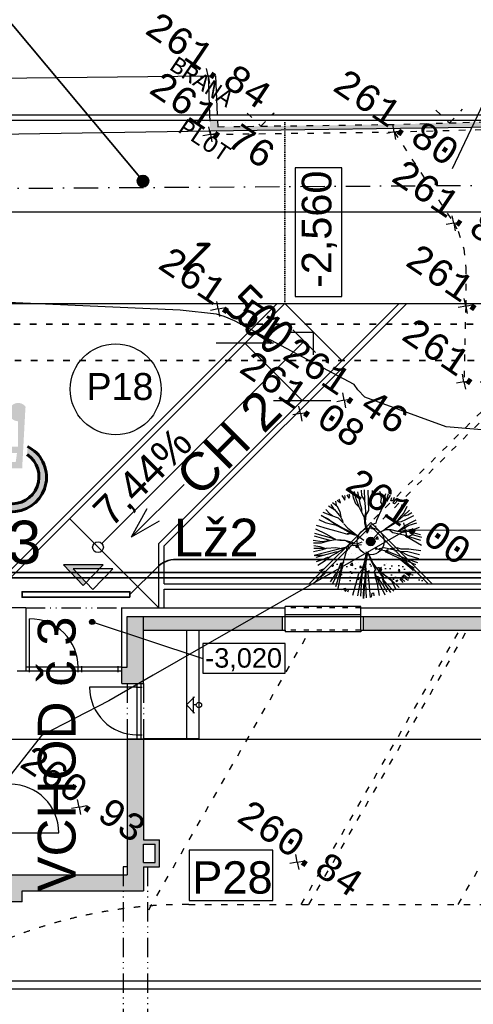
# Model space of a CAD drawing. Extents: x 4743276 to 9726129, y -4307434 to -1665362.
# Tile 81 of 121: x 4832949 to 4841362, y -1781875 to -1763605. Entities that reach past the tile are written whole.
import ezdxf
from ezdxf.enums import TextEntityAlignment as Align

# ---------------------------------------------------------------- set-up
doc = ezdxf.new("R2010")
doc.units = 0
doc.header["$MEASUREMENT"] = 0
for name, pattern in [('ACAD_ISO03W100', [30, 12, -18]), ('ACAD_ISO07W100', [3.5, 0.5, -3]), ('ACAD_ISO12W100', [22, 12, -3, 0.5, -3, 0.5, -3]), ('BODKOCIARKOVANA_3', [5.6, 3, -1.3, 0, -1.3])]:
    doc.linetypes.add(name, pattern=pattern)
doc.layers.get('0').update_dxf_attribs({"linetype": 'CONTINUOUS'})
doc.layers.get('Defpoints').update_dxf_attribs({"color": 61, "linetype": 'CONTINUOUS'})
for name, color, linetype in [('-_48_-', 76, 'CONTINUOUS'), ('body', 7, 'CONTINUOUS'), ('KÓTY', 4, 'CONTINUOUS'), ('MÚRY', 1, 'CONTINUOUS'), ('OKNÁ', 146, 'CONTINUOUS'), ('POZEMOK', 8, 'CONTINUOUS'), ('siete', 6, 'CONTINUOUS'), ('TENKÁ', 7, 'CONTINUOUS'), ('tzb', 55, 'CONTINUOUS'), ('Výšky', 64, 'CONTINUOUS'), ('ZARIADENIE', 47, 'CONTINUOUS'), ('ZARIADOVACIE', 144, 'CONTINUOUS'), ('ŠRAFY', 82, 'CONTINUOUS'), ('šrafy-múry', 8, 'CONTINUOUS')]:
    doc.layers.add(name, color=color, linetype=linetype)
doc.layers.get('ŠRAFY').off()
doc.styles.add('ARIAL', font='arial.ttf')
doc.styles.add('MONOTXT', font='MONOTXT', dxfattribs={"height": 0.2})
doc.styles.add('styl1', font='arial.ttf')
doc.styles.add('Style-Arial', font='arial.ttf')
doc.styles.add('STYLE1', font='isocp.shx')
doc.dimstyles.new('STANDARD 200', dxfattribs={"dimtxt": 600, "dimasz": 700, "dimexe": 10, "dimexo": 200, "dimgap": 100, "dimtad": 1, "dimdsep": 46, "dimlunit": 6, "dimtxsty": 'Style-Arial', "dimblk": 'ARCHTICK', "dimblk1": 'OBLIQUE', "dimblk2": 'ARCHTICK', "dimcen": 2.5, "dimse1": 1, "dimse2": 1, "dimadec": 0, "dimazin": 0, "dimtfac": 1, "dimtmove": 1, "dimatfit": 3, "dimldrblk": 'OBLIQUE', "dimfxl": 1, "dimtolj": 1, "dimtzin": 0, "dimarcsym": 0})
doc.dimstyles.new('STANDARD 250', dxfattribs={"dimtxt": 700, "dimasz": 750, "dimexe": 10, "dimexo": 200, "dimgap": 100, "dimtad": 1, "dimdsep": 46, "dimlunit": 6, "dimtxsty": 'STYLE1', "dimblk1": 'OBLIQUE', "dimblk2": 'OBLIQUE', "dimsah": 1, "dimcen": 2.5, "dimse1": 1, "dimse2": 1, "dimadec": 0, "dimazin": 0, "dimtfac": 1, "dimtmove": 1, "dimatfit": 3, "dimldrblk": 'OBLIQUE', "dimfxl": 1, "dimtolj": 1, "dimtzin": 0, "dimarcsym": 0})
pattern_1 = [(270, (6523503, 2802669.5), (125, -62.5), [0, -125])]

# ---------------------------------------------------------------- blocks, each defined once
blk = doc.blocks.new('inv')
at = {"layer": 'TENKÁ', "linetype": 'Continuous', "lineweight": 60, "ltscale": 10}
for points in [[(-264025, -1186599), (-264022, -1187066), (-264513, -1187072), (-264512, -1187189), (-264043, -1187185), (-264066, -1187352), (-264676, -1187355), (-264951, -1187992), (-265188, -1187923), (-265210, -1188041), (-264903, -1188156), (-264606, -1187471), (-263947, -1187467), (-263886, -1186340), (-263878, -1186335, 1.715537), (-264016, -1186596)], [(-263850, -1187064), (-263856, -1187216, -1.608628), (-264628, -1187661), (-264727, -1187874, 1.453079)]]:
    blk.add_hatch(color=8, dxfattribs=at).paths.add_polyline_path(points)
at = {"layer": 'TENKÁ', "color": 8, "linetype": 'Continuous', "lineweight": 60, "ltscale": 10}
for centre, radius, start, end in [((-264134, -1187636), 639, 201.8128, 63.6707), ((-264132, -1187629), 497, 183.6812, 56.213)]:
    blk.add_arc(centre, radius, start, end, dxfattribs=at)
blk = doc.blocks.new('St6d')
at = {"linetype": 'Continuous'}
for p, q in [((-580, 1150), (-510, 1038)), ((-501, 1117), (-516, 1146)), ((-469, 1164), (-422, 1083)), ((-400, 1125), (-408, 1176)), ((-345, 1221), (-319, 1099)), ((-298, 1239), (-272, 1116)), ((-219, 1230), (-163, 974)), ((-131, 1275), (-123, 1149)), ((-123, 1149), (-55, 1029)), ((-65, 1277), (-55, 1029)), ((24, 1273), (35, 803)), ((120, 1266), (118, 1161)), ((118, 1161), (160, 1163)), ((160, 1163), (187, 1245)), ((290, 1236), (300, 1241)), ((300, 1241), (328, 1076)), ((431, 1190), (380, 1010)), ((492, 1178), (444, 1030)), ((542, 1154), (454, 1011)), ((-837, 940), (-762, 817)), ((-798, 984), (-699, 911)), ((-729, 1019), (-711, 923)), ((-690, 1039), (-611, 981)), ((-611, 981), (-641, 1064)), ((-510, 1038), (-501, 1117)), ((-422, 1083), (-400, 1125)), ((-319, 1099), (-266, 959)), ((-272, 1116), (-202, 929)), ((-266, 959), (-184, 883)), ((-202, 929), (-190, 893)), ((-163, 974), (-125, 839)), ((-55, 1029), (-42, 894)), ((328, 1076), (316, 990)), ((316, 990), (354, 929)), ((354, 929), (347, 858)), ((444, 1030), (359, 870)), ((371, 981), (364, 910)), ((380, 1010), (371, 981)), ((557, 1026), (574, 1103)), ((597, 1022), (557, 1026)), ((631, 1101), (597, 1022)), ((605, 970), (670, 1072)), ((641, 958), (605, 970)), ((717, 1040), (641, 958)), ((880, 938), (788, 829)), ((792, 868), (826, 947)), ((-1025, 763), (-823, 681)), ((-949, 820), (-857, 725)), ((-888, 907), (-752, 822)), ((-857, 725), (-798, 682)), ((-752, 822), (-606, 644)), ((-699, 911), (-629, 774)), ((-629, 774), (-603, 651)), ((-184, 883), (-127, 758)), ((-127, 758), (-52, 611)), ((-125, 839), (-125, 790)), ((-125, 790), (-125, 766)), ((-31, 751), (-67, 616)), ((-42, 894), (-31, 751)), ((-26, 692), (-42, 542)), ((35, 803), (-35, 687)), ((357, 863), (221, 571)), ((859, 748), (745, 622)), ((865, 689), (752, 595)), ((788, 829), (792, 868)), ((922, 891), (859, 748)), ((985, 806), (865, 689)), ((948, 695), (867, 672)), ((1039, 747), (948, 695)), ((-1173, 460), (-919, 386)), ((-1112, 595), (-971, 525)), ((-387, 286), (-1059, 684)), ((-1059, 684), (-896, 607)), ((-971, 525), (-843, 492)), ((-896, 607), (-700, 454)), ((-843, 492), (-715, 458)), ((-823, 681), (-667, 631)), ((-715, 458), (-567, 386)), ((-667, 631), (-543, 509)), ((-606, 644), (-556, 546)), ((-533, 489), (-442, 394)), ((-51, 513), (-60, 663)), ((2, 274), (-51, 513)), ((-42, 542), (9, 321)), ((210, 510), (77, 454)), ((221, 571), (210, 510)), ((657, 528), (424, 366)), ((691, 533), (496, 409)), ((752, 595), (657, 528)), ((790, 534), (691, 533)), ((745, 622), (694, 540)), ((906, 463), (730, 324)), ((895, 581), (790, 534)), ((1081, 676), (895, 581)), ((994, 508), (906, 463)), ((1149, 507), (975, 449)), ((1131, 578), (994, 508)), ((-1216, 277), (-826, 167)), ((-1192, 376), (-952, 257)), ((-952, 257), (-772, 158)), ((-919, 386), (-724, 331)), ((-724, 331), (-559, 285)), ((-567, 386), (-387, 286)), ((-559, 285), (-448, 249)), ((-550, 388), (-283, 252)), ((-364, 279), (-460, 261)), ((-448, 249), (-377, 266)), ((-442, 394), (-268, 248)), ((-377, 266), (-266, 231)), ((-283, 252), (-364, 279)), ((-268, 248), (-68, 109)), ((77, 454), (2, 274)), ((268, 286), (87, 83)), ((427, 349), (268, 286)), ((496, 409), (361, 321)), ((560, 355), (427, 349)), ((602, 284), (531, 340)), ((710, 314), (560, 355)), ((718, 312), (560, 355)), ((893, 222), (602, 284)), ((833, 364), (710, 314)), ((841, 288), (718, 312)), ((975, 449), (833, 364)), ((971, 311), (841, 288)), ((1053, 236), (960, 201)), ((1214, 404), (971, 311)), ((1060, 283), (996, 312)), ((1270, 174), (1053, 236)), ((1242, 239), (1060, 283)), ((-1244, 115), (-1034, 80)), ((-1241, 48), (-1052, 53)), ((-1220, 213), (-1010, 154)), ((-1052, 53), (-889, 98)), ((-1034, 80), (-887, 105)), ((-1010, 154), (-860, 113)), ((-889, 98), (-740, 131)), ((-826, 167), (-732, 129)), ((-772, 158), (-730, 136)), ((-740, 131), (-631, 112)), ((-732, 129), (-597, 117)), ((-631, 112), (-516, 116)), ((-597, 117), (-486, 106)), ((-531, -84), (-402, 13)), ((-516, 116), (-385, 40)), ((-486, 106), (-299, 53)), ((-402, 13), (-303, -11)), ((-385, 40), (-225, 29)), ((-303, -11), (-124, 13)), ((-225, 29), (-112, 74)), ((1248, 107), (876, 219)), ((960, 201), (886, 224)), ((910, 200), (893, 222)), ((1266, -14), (910, 200)), ((-1239, -148), (-1028, -102)), ((-1232, -77), (-994, -73)), ((-1228, -13), (-1095, -32)), ((-470, -47), (-1221, -244)), ((-1221, -244), (-978, -225)), ((-1095, -32), (-955, -78)), ((-1028, -102), (-937, -75)), ((-1005, -233), (-720, -162)), ((-937, -75), (-728, -61)), ((-852, -266), (-713, -188)), ((-728, -61), (-524, -87)), ((-720, -162), (-651, -151)), ((-713, -188), (-659, -149)), ((-659, -149), (-531, -84)), ((-651, -151), (-470, -47)), ((-551, -421), (-467, -113)), ((-467, -113), (-473, -54)), ((-457, -133), (-421, -21)), ((-7, -156), (-80, -1237)), ((-71, -454), (6, -193)), ((-59, -442), (-7, -156)), ((-27, -444), (18, -181)), ((138, -416), (18, -156)), ((96, -369), (23, -166)), ((325, -117), (184, -71)), ((398, -67), (285, -87)), ((426, -133), (325, -117)), ((642, -122), (398, -67)), ((448, -165), (426, -133)), ((455, -143), (436, -128)), ((737, -308), (448, -165)), ((579, -191), (455, -143)), ((539, -88), (512, -96)), ((701, -67), (539, -88)), ((744, -261), (579, -191)), ((793, -162), (642, -122)), ((797, -98), (701, -67)), ((950, -156), (780, -150)), ((956, -240), (793, -162)), ((969, -97), (797, -98)), ((1221, -228), (950, -156)), ((1252, -132), (969, -97)), ((-1177, -283), (-1005, -233)), ((-1169, -384), (-1031, -339)), ((-1138, -467), (-965, -360)), ((-1031, -339), (-889, -278)), ((-965, -360), (-852, -266)), ((-687, -663), (-607, -419)), ((-607, -419), (-554, -404)), ((-539, -409), (-607, -444)), ((-589, -539), (-551, -421)), ((-110, -573), (-71, -454)), ((-92, -595), (-59, -442)), ((-21, -626), (-27, -444)), ((196, -566), (96, -369)), ((384, -741), (138, -416)), ((866, -415), (737, -308)), ((915, -366), (737, -308)), ((934, -331), (744, -261)), ((890, -415), (767, -342)), ((1079, -591), (866, -415)), ((1103, -541), (890, -415)), ((1137, -462), (915, -366)), ((1178, -410), (934, -331)), ((1207, -322), (956, -240)), ((-1098, -595), (-1010, -550)), ((-1010, -550), (-1073, -619)), ((-1041, -646), (-987, -606)), ((-953, -626), (-997, -685)), ((-987, -606), (-953, -626)), ((-848, -856), (-726, -683)), ((-796, -898), (-682, -673)), ((-726, -683), (-719, -661)), ((-719, -963), (-589, -539)), ((-719, -661), (-687, -663)), ((-667, -1005), (-579, -584)), ((-579, -584), (-582, -517)), ((-582, -517), (-582, -542)), ((-326, -1165), (-188, -662)), ((-188, -662), (-110, -573)), ((-145, -757), (-95, -602)), ((-118, -774), (-92, -595)), ((-95, -602), (-56, -459)), ((-35, -621), (-49, -462)), ((-31, -909), (-35, -621)), ((21, -624), (-31, -606)), ((-26, -894), (-21, -626)), ((42, -786), (21, -624)), ((169, -622), (196, -566)), ((192, -678), (169, -622)), ((257, -577), (177, -470)), ((199, -755), (192, -678)), ((279, -862), (201, -674)), ((317, -670), (257, -577)), ((581, -838), (277, -592)), ((579, -821), (299, -624)), ((362, -734), (317, -670)), ((895, -654), (939, -643)), ((991, -734), (895, -654)), ((939, -643), (1025, -680)), ((-161, -932), (-145, -757)), ((-144, -1183), (-118, -774)), ((-68, -922), (-31, -909)), ((-11, -1226), (-26, -894)), ((82, -1216), (42, -786)), ((242, -900), (199, -755)), ((271, -786), (226, -747)), ((294, -1170), (242, -900)), ((351, -894), (271, -786)), ((419, -1161), (279, -862)), ((473, -1097), (351, -894)), ((377, -837), (362, -734)), ((554, -1099), (377, -837)), ((387, -808), (384, -741)), ((464, -898), (387, -808)), ((627, -1074), (464, -898)), ((584, -831), (574, -811)), ((681, -1034), (581, -838)), ((747, -982), (584, -831)), ((770, -785), (812, -782)), ((840, -873), (770, -785)), ((812, -782), (881, -846)), ((841, -718), (866, -693)), ((925, -811), (841, -718)), ((866, -693), (960, -781)), ((-593, -1029), (-495, -1004)), ((-495, -1004), (-531, -1065)), ((-502, -1075), (-460, -1023)), ((-460, -1023), (-428, -1025)), ((-428, -1025), (-450, -1092)), ((-208, -1179), (-161, -932)), ((-80, -1237), (-68, -922)), ((109, -1208), (123, -1114)), ((123, -1114), (150, -1107)), ((150, -1107), (161, -1176))]:
    blk.add_line(p, q, dxfattribs=at)
blk = doc.blocks.new('_ArchTick')
at = {"color": 0, "linetype": 'ByBlock', "const_width": 0.15}
blk.add_lwpolyline([(-0.5, -0.5), (0.5, 0.5)], dxfattribs=at)
blk = doc.blocks.new('*D41307')
at = {"layer": 'Defpoints', "color": 0}
for p in [(4821644, -1775081), (4881994, -1775081), (4821644, -1776964)]:
    blk.add_point(p, dxfattribs=at)
at = {"layer": 'ZARIADOVACIE', "color": 0, "lineweight": -2}
blk.add_line((4881994, -1776964), (4821644, -1776964), dxfattribs=at)
at = {"layer": 'ZARIADOVACIE', "color": 0, "linetype": 'ByBlock', "lineweight": -2, "xscale": 700, "yscale": 700, "zscale": 700, "rotation": 180}
blk.add_blockref('_ArchTick', (4821644, -1776964), dxfattribs=at)
at = {"layer": 'ZARIADOVACIE', "color": 0, "linetype": 'ByBlock', "lineweight": -2, "xscale": 700, "yscale": 700, "zscale": 700}
blk.add_blockref('_ArchTick', (4881994, -1776964), dxfattribs=at)
at = {"layer": 'ZARIADOVACIE', "color": 0, "insert": (4850260, -1776618), "char_height": 600, "attachment_point": 5, "style": 'Style-Arial'}
blk.add_mtext('\\A1;60ﾠ350', dxfattribs=at)
blk = doc.blocks.new('_OBLIQUE')
at = {"color": 0, "linetype": 'ByBlock'}
blk.add_line((-0.5, -0.5), (0.5, 0.5), dxfattribs=at)
blk = doc.blocks.new('*D41341')
at = {"layer": 'Defpoints', "color": 0}
for p in [(4837125, -1769608), (4837125, -1769608), (4838186, -1770669)]:
    blk.add_point(p, dxfattribs=at)
at = {"layer": 'KÓTY', "color": 0, "lineweight": -2}
blk.add_line((4838186, -1770669), (4837125, -1769608), dxfattribs=at)
at = {"layer": 'KÓTY', "color": 0, "linetype": 'ByBlock', "lineweight": -2, "xscale": 750, "yscale": 750, "zscale": 750}
for p, rotation in [((4837125, -1769608), 135), ((4838186, -1770669), 315)]:
    blk.add_blockref('_OBLIQUE', p, dxfattribs=dict(at, rotation=rotation))
at = {"layer": 'KÓTY', "color": 0, "insert": (4836985, -1768754), "char_height": 700, "attachment_point": 5, "rotation": 315, "style": 'STYLE1'}
blk.add_mtext('\\A1;1ﾠ500', dxfattribs=at)
blk = doc.blocks.new('po')
at = {"layer": 'šrafy-múry'}
h = blk.add_hatch(color=256, dxfattribs=at)
h.dxf.hatch_style = 1
h.paths.add_polyline_path([(4832630, -1510106), (4832730, -1510106), (4833030, -1510106), (4833030, -1509116), (4833030, -1508866), (4832730, -1508866), (4832730, -1509806), (4832630, -1509806)])
h = blk.add_hatch(color=256, dxfattribs=at)
h.dxf.hatch_style = 1
h.paths.add_polyline_path([(4833030, -1508866), (4833030, -1509116), (4835610, -1509116), (4835610, -1508866)])
h = blk.add_hatch(color=256, dxfattribs=at)
h.dxf.hatch_style = 1
h.paths.add_polyline_path([(4837110, -1508866), (4837110, -1509116), (4842110, -1509116), (4842110, -1508866)])
h = blk.add_hatch(color=256, dxfattribs=at)
h.dxf.hatch_style = 1
h.paths.add_polyline_path([(4826390, -1511746), (4826390, -1511466), (4826390, -1511186), (4826390, -1510906), (4826390, -1510626), (4826390, -1510346), (4826390, -1509246), (4826090, -1509246), (4826090, -1514246), (4826275, -1514246), (4826275, -1514286), (4826390, -1514286), (4826390, -1514156), (4829345, -1514156), (4829425, -1514156), (4829825, -1514156), (4829905, -1514156), (4830780, -1514156), (4830780, -1513956), (4832655, -1513956), (4832655, -1513656), (4830560, -1513656), (4830490, -1513656), (4830480, -1513656), (4830480, -1513856), (4826390, -1513856), (4826390, -1512586), (4826390, -1512471), (4826390, -1512306), (4826390, -1512026), (4826390, -1511871)])
h = blk.add_hatch(color=256, dxfattribs=at)
h.dxf.hatch_style = 1
h.paths.add_polyline_path([(4833030, -1513506), (4833030, -1513426), (4833030, -1513136), (4833030, -1513056), (4833030, -1511131), (4833006, -1511131), (4832986, -1511131), (4832916, -1511131), (4832896, -1511131), (4832730, -1511131), (4832730, -1513506)])
h = blk.add_hatch(color=256, dxfattribs=at)
h.dxf.hatch_style = 1
h.paths.add_polyline_path([(4833330, -1513506), (4833330, -1513006), (4833030, -1513006), (4833030, -1513086), (4833250, -1513086), (4833250, -1513426), (4833030, -1513426), (4833030, -1513506), (4833105, -1513506)])
h = blk.add_hatch(color=256, dxfattribs=at)
h.dxf.hatch_style = 1
h.paths.add_polyline_path([(4832730, -1513506), (4832730, -1513656), (4832730, -1513956), (4833030, -1513956), (4833030, -1513876), (4833030, -1513736), (4833030, -1513656), (4833030, -1513506)])
h = blk.add_hatch(color=256, dxfattribs=at)
h.dxf.hatch_style = 1
h.paths.add_polyline_path([(4832655, -1513956), (4832730, -1513956), (4832730, -1513656), (4832655, -1513656)])
at = {"layer": 'MÚRY', "color": 7}
for p, q in [((4830850, -1508706), (4824440, -1508706)), ((4830850, -1508706), (4830850, -1509876)), ((4832630, -1508706), (4835660, -1508706)), ((4832630, -1510106), (4832630, -1508706)), ((4835660, -1509116), (4835660, -1508706)), ((4837060, -1508706), (4842160, -1508706)), ((4837060, -1509116), (4837060, -1508706)), ((4833030, -1509116), (4835660, -1509116)), ((4833030, -1510106), (4833030, -1509116)), ((4837060, -1509116), (4842160, -1509116)), ((4830850, -1509876), (4830690, -1509876)), ((4832630, -1510106), (4833030, -1510106)), ((4832730, -1511131), (4832730, -1513656)), ((4832730, -1511131), (4833030, -1511131)), ((4833030, -1511131), (4833030, -1513006)), ((4833030, -1513006), (4833330, -1513006)), ((4833330, -1513506), (4833330, -1513006)), ((4833030, -1513426), (4833030, -1513086)), ((4833030, -1513086), (4833250, -1513086)), ((4833250, -1513426), (4833250, -1513086)), ((4833030, -1513426), (4833250, -1513426)), ((4833030, -1513506), (4833330, -1513506)), ((4833030, -1513506), (4833030, -1513956)), ((4830480, -1513656), (4832730, -1513656)), ((4830780, -1514156), (4830780, -1513956)), ((4830780, -1513956), (4832730, -1513956)), ((4832730, -1513956), (4833030, -1513956)), ((4830780, -1514156), (4829905, -1514156))]:
    blk.add_line(p, q, dxfattribs=at)
at = {"layer": 'OKNÁ', "ltscale": 0.25}
for p, q in [((4830920, -1509806), (4830920, -1508906)), ((4832630, -1509806), (4830850, -1509806)), ((4832630, -1509876), (4830850, -1509876)), ((4830920, -1509896), (4830920, -1509786)), ((4831820, -1509896), (4831820, -1509786)), ((4831890, -1509896), (4831890, -1509786)), ((4832560, -1509896), (4832560, -1509786)), ((4832916, -1511131), (4832916, -1510106)), ((4832986, -1511131), (4832986, -1510106)), ((4832916, -1510176), (4832031, -1510176)), ((4832896, -1510176), (4833006, -1510176)), ((4832896, -1511061), (4833006, -1511061)), ((4832896, -1511131), (4833006, -1511131)), ((4830560, -1512876), (4831460, -1512876))]:
    blk.add_line(p, q, dxfattribs=at)
for centre, radius, start, end in [((4830920, -1509806), 900, 0, 90), ((4832916, -1510176), 885, 180, 270), ((4830560, -1512876), 900, 0, 90)]:
    blk.add_arc(centre, radius, start, end, dxfattribs=at)
at = {"layer": 'POZEMOK', "ltscale": 0.25}
for p, q in [((4835660, -1508826), (4837060, -1508826)), ((4835660, -1508866), (4837060, -1508866))]:
    blk.add_line(p, q, dxfattribs=at)
at = {"layer": 'POZEMOK', "linetype": 'ACAD_ISO03W100', "ltscale": 10}
for p, q in [((4833129, -1514306), (4836125, -1509116)), ((4835958, -1514206), (4838897, -1509116)), ((4836097, -1514206), (4839035, -1509116)), ((4838868, -1514206), (4841807, -1509116)), ((4833870, -1514206), (4869361, -1514206))]:
    blk.add_line(p, q, dxfattribs=at)
at = {"layer": 'POZEMOK'}
for p, q in [((4833830, -1510506), (4833980, -1510356)), ((4833980, -1510656), (4833830, -1510506)), ((4833950, -1510356), (4833950, -1510656)), ((4834010, -1510506), (4833950, -1510506))]:
    blk.add_line(p, q, dxfattribs=at)
blk.add_circle((4834060, -1510506), 50, dxfattribs=at)
at = {"layer": 'POZEMOK', "linetype": 'ACAD_ISO03W100', "ltscale": 10}
blk.add_arc((4833870, -1523306), 9100, 90, 180, dxfattribs=at)
at = {"layer": 'TENKÁ', "ltscale": 0.25}
for p, q in [((4837060, -1508676), (4835660, -1508676)), ((4835660, -1508706), (4835660, -1508676)), ((4837060, -1508706), (4837060, -1508676)), ((4835660, -1509116), (4835660, -1509146)), ((4837060, -1509146), (4835660, -1509146)), ((4837060, -1509116), (4837060, -1509146))]:
    blk.add_line(p, q, dxfattribs=at)
at = {"layer": 'TENKÁ', "linetype": 'ACAD_ISO12W100', "ltscale": 30}
for p, q in [((4830850, -1508706), (4832630, -1508706)), ((4832730, -1510106), (4832730, -1511131)), ((4833030, -1510106), (4833030, -1511131)), ((4832655, -1513506), (4832655, -1519866)), ((4833105, -1513506), (4833105, -1519866))]:
    blk.add_line(p, q, dxfattribs=at)
at = {"layer": 'TENKÁ'}
for p, q in [((4832730, -1509806), (4832730, -1508866)), ((4832730, -1508866), (4835660, -1508866)), ((4833030, -1509116), (4833030, -1508866)), ((4835610, -1509116), (4835610, -1508866)), ((4837060, -1508866), (4842160, -1508866)), ((4837110, -1509116), (4837110, -1508866)), ((4832630, -1509806), (4832730, -1509806)), ((4832730, -1513506), (4832655, -1513506)), ((4833030, -1513506), (4833105, -1513506)), ((4833030, -1513506), (4833105, -1513506))]:
    blk.add_line(p, q, dxfattribs=at)
at = {"layer": 'TENKÁ', "linetype": 'ACAD_ISO03W100', "ltscale": 8}
for p, q in [((4837060, -1508706), (4835660, -1508706)), ((4837060, -1509116), (4835660, -1509116))]:
    blk.add_line(p, q, dxfattribs=at)
at = {"layer": 'TENKÁ', "ltscale": 20}
for p, q in [((4833830, -1509116), (4833830, -1511131)), ((4834060, -1509116), (4834060, -1511131)), ((4834060, -1511131), (4833030, -1511131)), ((4834030, -1511131), (4833330, -1511131))]:
    blk.add_line(p, q, dxfattribs=at)
at = {"layer": 'tzb'}
for p, q in [((4845960, -1515631), (4826960, -1515631)), ((4845960, -1515781), (4826960, -1515781))]:
    blk.add_line(p, q, dxfattribs=at)
at = {"layer": 'ZARIADOVACIE', "ltscale": 0.25}
blk.add_lwpolyline([(4835428, -1513200), (4833879, -1513200), (4833879, -1514136), (4835428, -1514136)], close=True, dxfattribs=at)
at = {"layer": 'ZARIADOVACIE', "ltscale": 0.25, "style": 'Style-Arial'}
blk.add_text('P28', height=600, dxfattribs=at).set_placement((4833935, -1514006))

msp = doc.modelspace()

# ---------------------------------------------------------------- hatches: boundary and pattern name
at = {"layer": 'KÓTY'}
h = msp.add_hatch(color=256, dxfattribs=at)
h.dxf.hatch_style = 1
h.paths.add_polyline_path([(4834292, -1774826.26, 1), (4834292, -1774731.74, 1)])
at = {"layer": 'TENKÁ', "linetype": 'ACAD_ISO03W100', "ltscale": 10}
h = msp.add_hatch(dxfattribs=at)
h.set_pattern_fill('DOTS', color=125, scale=2000, angle=270, style=0)
h.set_pattern_definition(pattern_1)
h.paths.add_polyline_path([(4850751.633, -1765470.548), (4842674.177, -1765470.548), (4842671.13, -1765470.633), (4841170.141, -1765512.437), (4840921.592, -1765519.691), (4840673.044, -1765526.944), (4839891.343, -1765548.51), (4839172.113, -1765557.932), (4837670.411, -1765577.544), (4837422.441, -1765580.363), (4837173.912, -1765584.011), (4836620.554, -1765590.725), (4836615.572, -1765470.548), (4836475.231, -1765470.548), (4836483.32, -1765665.741), (4850751.633, -1765470.548)])
h = msp.add_hatch(dxfattribs=at)
h.set_pattern_fill('DOTS', color=125, scale=2000, angle=270, style=0)
h.set_pattern_definition(pattern_1)
h.paths.add_polyline_path([(4837307.656, -1765470.548), (4836615.572, -1765470.548), (4836620.554, -1765590.725), (4837173.912, -1765584.011), (4837422.441, -1765580.363)])
at = {"layer": 'TENKÁ', "lineweight": 35, "ltscale": 0.25}
h = msp.add_hatch(color=30, dxfattribs=at)
h.dxf.hatch_style = 1
h.paths.add_polyline_path([(4835341.34, -1766600.068, 1), (4835130.143, -1766600.068, 1)])
h = msp.add_hatch(color=30, dxfattribs=at)
h.dxf.hatch_style = 1
h.paths.add_polyline_path([(4835288.541, -1766600.068, 1), (4835182.942, -1766600.068, 1)])
at = {"layer": 'TENKÁ', "ltscale": 0.25}
msp.add_hatch(color=256, dxfattribs=at).paths.add_polyline_path([(4834424.289, -1773795.826), (4834497.587, -1773719.738), (4833758.769, -1773719.738), (4834128.178, -1774103.202), (4834180.984, -1774048.387), (4833937.679, -1773795.826)])
at = {"layer": 'ZARIADENIE'}
h = msp.add_hatch(dxfattribs=at)
h.set_pattern_fill('AR-CONC', color=72, scale=50, angle=360)
h.set_pattern_definition([(50, (238291.4, -133128.92), (358.630091, -31.376067), [37.5, -412.5]), (355, (238291.4, -133128.92), (-69.375667, 376.096067), [30, -330]), (100.4514445, (238321.3, -133131.54), (289.254423, 344.719995), [31.870096, -350.571056]), (46.1842, (238291.4, -133028.9), (533.620665, -82.75964), [56.25, -618.75]), (96.635635, (238335.87, -133035.8), (467.330973, 487.0593), [47.80517, -525.85688]), (351.184164, (238291.4, -133028.9), (467.33097, 487.0593), [45, -495]), (21, (238341.4, -133053.92), (298.453526, -201.309445), [37.5, -412.5]), (326, (238341.4, -133053.92), (121.657666, 362.575023), [30, -330]), (71.451445, (238366.27, -133070.7), (420.111188, 161.265576), [31.870095, -350.571056]), (37.5, (238291.4, -133128.92), (6.0799277, 166.446927), [0, -326, 0, -335, 0, -331.25]), (7.5, (238291.4, -133128.92), (131.534769, 197.205856), [0, -191, 0, -318.5, 0, -126.25]), (327.5, (238179.9, -133128.92), (266.911218, -11.277436), [0, -125, 0, -390, 0, -517.5]), (317.5, (238129.9, -133128.92), (291.593085, 50.052491), [0, -162.5, 0, -259, 0, -367.5])])
h.paths.add_polyline_path([(4840483.889, -1774028.122), (4839458.584, -1773002.817), (4838433.279, -1774028.122)])
h = msp.add_hatch(color=256, dxfattribs=at)
h.dxf.hatch_style = 1
h.paths.add_polyline_path([(4839538.584, -1773285.66, 1), (4839378.584, -1773285.66, 1)])

# ---------------------------------------------------------------- linework, layer by layer
at = {"layer": 'body', "color": 1, "linetype": 'Continuous'}
for p, q in [((4836441.205, -1764649.525), (4836414.221, -1764510.701)), ((4836441.205, -1764649.525), (4836580.028, -1764622.54)), ((4836441.205, -1764649.525), (4836302.382, -1764676.509)), ((4836441.205, -1764649.525), (4836468.19, -1764788.348)), ((4839894.747, -1765688.315), (4839867.762, -1765549.492)), ((4836486.101, -1765732.835), (4836347.278, -1765759.82)), ((4836486.101, -1765732.835), (4836459.116, -1765594.012)), ((4836486.101, -1765732.835), (4836624.924, -1765705.851)), ((4836486.101, -1765732.835), (4836513.085, -1765871.658)), ((4839894.747, -1765688.315), (4839755.924, -1765715.299)), ((4839894.747, -1765688.315), (4840033.57, -1765661.33)), ((4839894.747, -1765688.315), (4839921.731, -1765827.138)), ((4840998.889, -1767381.155), (4840971.905, -1767242.332)), ((4840998.889, -1767381.155), (4841137.712, -1767354.171)), ((4840998.889, -1767381.155), (4840860.066, -1767408.14)), ((4840998.889, -1767381.155), (4841025.874, -1767519.978)), ((4836629.446, -1768971.721), (4836602.461, -1768832.897)), ((4841220.773, -1768919.175), (4841193.789, -1768780.352)), ((4836629.446, -1768971.721), (4836490.623, -1768998.705)), ((4836629.446, -1768971.721), (4836768.269, -1768944.736)), ((4836629.446, -1768971.721), (4836656.43, -1769110.544)), ((4841220.773, -1768919.175), (4841081.95, -1768946.159)), ((4841220.773, -1768919.175), (4841359.597, -1768892.191)), ((4841220.773, -1768919.175), (4841247.758, -1769057.998)), ((4841188.777, -1770322.137), (4841161.793, -1770183.314)), ((4841188.777, -1770322.137), (4841327.6, -1770295.152)), ((4841188.777, -1770322.137), (4841049.954, -1770349.121)), ((4841188.777, -1770322.137), (4841215.762, -1770460.96)), ((4838966.688, -1770667.626), (4838827.865, -1770694.61)), ((4838966.688, -1770667.626), (4838939.704, -1770528.803)), ((4838966.688, -1770667.626), (4839105.511, -1770640.641)), ((4838966.688, -1770667.626), (4838993.673, -1770806.449)), ((4838155.763, -1770913.135), (4838128.779, -1770774.312)), ((4838155.763, -1770913.135), (4838016.94, -1770940.12)), ((4838155.763, -1770913.135), (4838294.586, -1770886.151)), ((4838155.763, -1770913.135), (4838182.748, -1771051.958)), ((4840101.597, -1773082.031), (4840074.612, -1772943.208)), ((4840101.597, -1773082.031), (4839962.774, -1773109.016)), ((4840101.597, -1773082.031), (4840240.42, -1773055.047)), ((4840101.597, -1773082.031), (4840128.581, -1773220.854)), ((4834049.149, -1778213.903), (4834022.165, -1778075.08)), ((4834049.149, -1778213.903), (4833910.326, -1778240.887)), ((4834049.149, -1778213.903), (4834187.972, -1778186.918)), ((4834049.149, -1778213.903), (4834076.134, -1778352.726)), ((4838096.038, -1779236.765), (4837957.215, -1779263.75)), ((4838096.038, -1779236.765), (4838069.053, -1779097.942)), ((4838096.038, -1779236.765), (4838234.861, -1779209.781)), ((4838096.038, -1779236.765), (4838123.022, -1779375.588))]:
    msp.add_line(p, q, dxfattribs=at)
at = {"layer": 'KÓTY'}
for p, q in [((4835017.177, -1773204.681), (4836001, -1772227)), ((4835309.71, -1772682.616), (4835017.186, -1773204.672)), ((4835537.4, -1772908.885), (4835017.186, -1773204.672)), ((4834292, -1774779), (4836346.173, -1775456.01))]:
    msp.add_line(p, q, dxfattribs=at)
for points in [[(4838056.198, -1766356.739), (4838056.198, -1768743.265), (4838924.698, -1768743.265), (4838924.698, -1766356.739)], [(4836346.173, -1775732.31), (4837874.373, -1775732.31), (4837874.373, -1775179.71), (4836346.173, -1775179.71)]]:
    msp.add_lwpolyline(points, close=True, dxfattribs=at)
msp.add_circle((4834292, -1774779), 47.26, dxfattribs=at)
at = {"layer": 'POZEMOK', "linetype": 'Continuous'}
for p, q in [((4836470.931, -1765665.911), (4893715.518, -1764882.794)), ((4829692.851, -1765770.548), (4836470.931, -1765665.911))]:
    msp.add_line(p, q, dxfattribs=at)
at = {"layer": 'POZEMOK'}
for p, q in [((4812744.893, -1767170.548), (4882953.799, -1767170.548)), ((4838436.928, -1769782.617), (4838011.683, -1769359.336)), ((4838223.912, -1769570.584), (4834471.741, -1773322.755)), ((4837969.355, -1769401.861), (4838393.618, -1769400.878)), ((4838393.618, -1769400.878), (4838394.6, -1769825.141))]:
    msp.add_line(p, q, dxfattribs=at)
for centre, radius in [((4839458.584, -1773285.66), 250), ((4834401.031, -1773393.466), 100)]:
    msp.add_circle(centre, radius, dxfattribs=at)
at = {"layer": 'siete', "color": 110, "linetype": 'BODKOCIARKOVANA_3', "lineweight": 25, "ltscale": 150}
msp.add_line((4823034.604, -1766794.817), (4891350.604, -1766364.317), dxfattribs=at)
at = {"layer": 'siete', "linetype": 'ACAD_ISO03W100', "lineweight": 35, "ltscale": 10}
for p, q in [((4822038.469, -1769257.012), (4844599.949, -1769257.012)), ((4844977, -1769926.366), (4820705.33, -1769926.366))]:
    msp.add_line(p, q, dxfattribs=at)
at = {"layer": 'siete', "color": 55, "lineweight": 35, "ltscale": 0.8}
for p, q in [((4834993.799, -1774270.548), (4835497.352, -1773766.995)), ((4835850.905, -1773620.548), (4845125.905, -1773620.548))]:
    msp.add_line(p, q, dxfattribs=at)
at = {"layer": 'siete', "lineweight": 35}
for p, q in [((4882814.009, -1773860.338), (4821083.799, -1773860.338)), ((4859060.677, -1773960.338), (4832078.061, -1773960.338))]:
    msp.add_line(p, q, dxfattribs=at)
at = {"layer": 'siete', "color": 55, "lineweight": 35, "ltscale": 0.8}
msp.add_lwpolyline([(4834993.799, -1774320.548), (4834993.799, -1774220.548), (4832993.799, -1774220.548), (4832993.799, -1774320.548)], close=True, dxfattribs=at)
msp.add_arc((4835850.905, -1774120.548), 500, 90, 135, dxfattribs=at)
at = {"layer": 'TENKÁ', "color": 30, "lineweight": 35, "ltscale": 0.25}
msp.add_line((4835235.741, -1766600.068), (4829632.811, -1759894.875), dxfattribs=at)
at = {"layer": 'TENKÁ', "color": 7, "linetype": 'Continuous'}
for p, q in [((4836441.205, -1764649.525), (4836581.292, -1764643.717)), ((4836441.205, -1764649.525), (4836471.087, -1765370.548)), ((4836581.299, -1764643.903), (4836611.426, -1765370.548))]:
    msp.add_line(p, q, dxfattribs=at)
at = {"layer": 'TENKÁ'}
for p, q in [((4812430.551, -1765370.548), (4893683.415, -1765370.548)), ((4812433.924, -1765470.548), (4893691.163, -1765470.548)), ((4818635.637, -1768870.548), (4882953.799, -1768870.548)), ((4837721.866, -1768870.548), (4832521.866, -1774070.548)), ((4837863.288, -1768870.548), (4832563.288, -1774170.548)), ((4839984.608, -1768870.548), (4835528.113, -1773327.043)), ((4840126.029, -1768870.548), (4835628.113, -1773368.464)), ((4837863.288, -1768870.548), (4838923.948, -1769931.208)), ((4835528.113, -1774520.548), (4833870.7, -1772863.135)), ((4839458.584, -1772932.106), (4838320.142, -1774070.548)), ((4839458.584, -1773002.817), (4838390.853, -1774070.548)), ((4840597.026, -1774070.548), (4839458.584, -1772932.106)), ((4839458.584, -1773002.817), (4840526.315, -1774070.548)), ((4835528.113, -1774520.548), (4835528.113, -1773327.043)), ((4835628.113, -1774070.548), (4835628.113, -1773368.464)), ((4835628.113, -1774070.548), (4859703.051, -1774070.548)), ((4835628.113, -1774170.548), (4859744.472, -1774170.548)), ((4835628.113, -1774520.548), (4835628.113, -1774170.548))]:
    msp.add_line(p, q, dxfattribs=at)
at = {"layer": 'TENKÁ', "color": 125, "linetype": 'ACAD_ISO03W100', "ltscale": 10}
for p, q in [((4836471.087, -1765370.548), (4836486.101, -1765732.835)), ((4837170.245, -1765339.088), (4837422.441, -1765580.363)), ((4837422.441, -1765580.363), (4837667.303, -1765331.792)), ((4840666.33, -1765281.172), (4840921.592, -1765519.691)), ((4840921.592, -1765519.691), (4841162.868, -1765267.494)), ((4839894.747, -1765688.315), (4844745.849, -1765552.859)), ((4840673.044, -1765526.944), (4840921.592, -1765519.691)), ((4840921.592, -1765519.691), (4841170.141, -1765512.437)), ((4841170.141, -1765512.437), (4842671.13, -1765470.633)), ((4836486.101, -1765732.835), (4839894.747, -1765688.315)), ((4837173.912, -1765584.011), (4837422.441, -1765580.363)), ((4837422.441, -1765580.363), (4837670.411, -1765577.544)), ((4837670.411, -1765577.544), (4839172.113, -1765557.932))]:
    msp.add_line(p, q, dxfattribs=at)
at = {"layer": 'TENKÁ', "linetype": 'ACAD_ISO07W100', "ltscale": 10}
msp.add_line((4837863.288, -1768870.548), (4837863.288, -1765470.548), dxfattribs=at)
at = {"layer": 'TENKÁ', "linetype": 'ACAD_ISO03W100', "ltscale": 10}
for p, q in [((4843420.142, -1768970.548), (4839458.584, -1772932.106)), ((4843589.848, -1768970.548), (4839543.437, -1773016.959))]:
    msp.add_line(p, q, dxfattribs=at)
at = {"layer": 'TENKÁ', "ltscale": 0.25}
for p, q in [((4834497.587, -1773719.738), (4833758.769, -1773719.738)), ((4834128.178, -1774103.202), (4833758.769, -1773719.738)), ((4834128.178, -1774103.202), (4834497.587, -1773719.738)), ((4834676.498, -1773795.826), (4833937.679, -1773795.826)), ((4834307.089, -1774179.289), (4833937.679, -1773795.826)), ((4834307.089, -1774179.289), (4834676.498, -1773795.826))]:
    msp.add_line(p, q, dxfattribs=at)
at = {"layer": 'TENKÁ', "color": 7, "linetype": 'Continuous'}
msp.add_lwpolyline([(4812388.086, -1764982.038), (4818674.85, -1764883.748), (4829709.983, -1764721.835), (4836441.205, -1764649.525)], dxfattribs=at)
at = {"layer": 'TENKÁ', "color": 125, "linetype": 'ACAD_ISO03W100', "ltscale": 10}
msp.add_lwpolyline([(4836615.572, -1765470.548), (4836620.554, -1765590.725), (4837173.912, -1765584.011)], dxfattribs=at)
at = {"layer": 'TENKÁ', "color": 125, "linetype": 'ACAD_ISO03W100', "ltscale": 10, "flags": 128}
msp.add_lwpolyline([(4839172.113, -1765557.932), (4839891.343, -1765548.51), (4840673.044, -1765526.944)], dxfattribs=at)
at = {"layer": 'TENKÁ', "linetype": 'ACAD_ISO03W100', "ltscale": 10}
for points in [[(4841188.777, -1770322.137), (4844720.699, -1770355.942), (4844745.849, -1765552.859)], [(4839894.747, -1765688.315), (4840998.889, -1767381.155), (4841081.416, -1767531.117), (4841184.807, -1767857.648), (4841226.267, -1768207.533), (4841220.773, -1768919.175), (4841188.777, -1770322.137)]]:
    msp.add_lwpolyline(points, dxfattribs=at)
at = {"layer": 'TENKÁ', "color": 30, "lineweight": 35, "ltscale": 0.25}
for radius in [105.599, 52.799]:
    msp.add_circle((4835235.741, -1766600.068), radius, dxfattribs=at)
at = {"layer": 'TENKÁ'}
msp.add_circle((4834728.395, -1770463.317), 842.959, dxfattribs=at)
at = {"layer": 'Výšky', "color": 34, "linetype": 'Continuous'}
msp.add_lwpolyline([(4876225.918, -1765125.171), (4875665.675, -1766097.041), (4872567.919, -1767581.602), (4865478.567, -1768742.809), (4862393.711, -1769278.334), (4857732.076, -1770740.568), (4855771.677, -1771213.114), (4849204.553, -1771918.403), (4847941.361, -1772145.934), (4844919.401, -1772949.446), (4844842.72, -1772973.716), (4844252.241, -1773074.807), (4840101.597, -1773082.031), (4835423.902, -1775769.806), (4834598.984, -1776243.502), (4833354.893, -1776888), (4832196.492, -1778355.039), (4830150.023, -1786637.69), (4829556.191, -1788896.856), (4826067.267, -1798808.371), (4823778.048, -1805308.541), (4822477.827, -1807561.666), (4818980.583, -1810141.002)], dxfattribs=at)
at = {"layer": 'Výšky', "color": 30, "linetype": 'Continuous', "flags": 128}
msp.add_lwpolyline([(4842252.533, -1771277.274), (4840859.468, -1771159.074), (4839349.762, -1770607.571), (4839217.08, -1770473.446), (4839149.681, -1770371.292), (4836929.749, -1769189.959), (4836742.384, -1769115.446), (4836601.444, -1769072.249), (4835924.829, -1768997.031), (4829390.834, -1768705.411), (4823663.104, -1768978.13), (4821920.196, -1769083.527), (4820793.108, -1769273.797), (4820677.762, -1769421.557), (4820614.199, -1769635.608), (4819438.424, -1777698.59), (4819324.584, -1779362.376), (4819290.456, -1782184.825)], dxfattribs=at)
at = {"layer": 'ZARIADENIE'}
msp.add_circle((4839458.584, -1773285.66), 80, dxfattribs=at)
at = {"layer": 'ZARIADOVACIE', "color": 7}
msp.add_line((4840973.5, -1766366.5), (4841669, -1764905), dxfattribs=at)

# ---------------------------------------------------------------- block references
at = {"layer": '-_48_-', "color": 72, "xscale": 0.8, "yscale": 0.8, "zscale": 0.8}
msp.add_blockref('St6d', (4839388.821, -1773352.355), dxfattribs=at)
at = {"layer": 'TENKÁ'}
msp.add_blockref('po', (2213.299, -265814.857), dxfattribs=at)
at = {"layer": 'ŠRAFY'}
msp.add_blockref('inv', (5096941.534, -584459.915), dxfattribs=at)

# ---------------------------------------------------------------- texts
at = {"color": 2, "linetype": 'Continuous', "style": 'MONOTXT'}
for s, p in [('BRANA', (4836413.018, -1764630.512)), ('PLOT', (4836463.717, -1765717.737))]:
    msp.add_text(s, height=300, rotation=326, dxfattribs=at).set_placement(p, align=Align.TOP_CENTER)
at = {"layer": 'KÓTY', "style": 'ARIAL'}
msp.add_text('-2,560', height=550, rotation=90, dxfattribs=at).set_placement((4838730.114, -1768583.602))
at = {"layer": 'KÓTY', "style": 'Style-Arial'}
msp.add_text('7,44%', height=550, rotation=44.8205945, dxfattribs=at).set_placement((4835031.479, -1771887.531), align=Align.TOP_CENTER)
at = {"layer": 'KÓTY', "style": 'ARIAL'}
msp.add_text('-3,020', height=360, dxfattribs=at).set_placement((4836388.871, -1775627.722))
at = {"layer": 'MÚRY', "color": 0, "ltscale": 0.25, "style": 'Style-Arial'}
msp.add_text('P18', height=500, dxfattribs=at).set_placement((4834187.134, -1770661.528))
at = {"layer": 'siete', "color": 55, "lineweight": 35, "ltscale": 0.8, "style": 'Style-Arial'}
msp.add_text('Lž2', height=700, dxfattribs=at).set_placement((4836593.276, -1772863.556), align=Align.TOP_CENTER)
at = {"layer": 'siete', "lineweight": 35, "ltscale": 0.25, "style": 'styl1'}
msp.add_text('R-E-3', height=800, dxfattribs=at).set_placement((4830430.944, -1773700.587))
at = {"layer": 'TENKÁ', "style": 'Style-Arial'}
for s, rotation, p in [('CH 2', 45, (4836573.935, -1771209.952)), ('VCHOD č.3', 90, (4833284.267, -1777232.272))]:
    msp.add_text(s, height=700, rotation=rotation, dxfattribs=at).set_placement(p, align=Align.TOP_CENTER)
at = {"layer": 'Výšky', "linetype": 'Continuous', "style": 'MONOTXT'}
for s, p in [('261.84', (4836316.02, -1764565.086)), ('261.76', (4836389.933, -1765667.969)), ('261.80', (4839797.75, -1765622.889)), ('261.85', (4840882.824, -1767302.868)), ('261.81', (4841146.16, -1768868.848)), ('261.51', (4836554.833, -1768921.393)), ('261.78', (4841071.054, -1770242.731)), ('261.46', (4838862.23, -1770597.168)), ('261.08', (4838058.766, -1770847.71)), ('261.00', (4840024.496, -1773030.026)), ('260.93', (4833991.117, -1778174.759)), ('260.84', (4838017.279, -1779183.642))]:
    msp.add_text(s, height=500, rotation=326, dxfattribs=at).set_placement(p, align=Align.CENTER)

# ---------------------------------------------------------------- dimensions: what is measured, and where the dimension line sits
at = {"layer": 'KÓTY'}
dim = msp.add_linear_dim(base=(4837125.418, -1769608.418), p1=(4838186.078, -1770669.078), p2=(4837125.418, -1769608.418), angle=135, dimstyle='STANDARD 250', override={"dimtxsty": 'STYLE1', "dimldrblk": 'OBLIQUE'}, dxfattribs=at)
dim.commit()
dim.dimension.update_dxf_attribs({"geometry": '*D41341', "text_midpoint": (4836666.5, -1769072.5), "dimtype": 161})
at = {"layer": 'ZARIADOVACIE', "color": 7}
dim = msp.add_linear_dim(base=(4821643.799, -1776964.5), p1=(4881993.799, -1775080.548), p2=(4821643.799, -1775080.548), dimstyle='STANDARD 200', override={"dimtxsty": 'Style-Arial', "dimldrblk": 'OBLIQUE'}, dxfattribs=at)
dim.commit()
dim.dimension.update_dxf_attribs({"geometry": '*D41307', "text_midpoint": (4850260.5, -1777025), "dimtype": 160})

doc.saveas('drawing.dxf')
